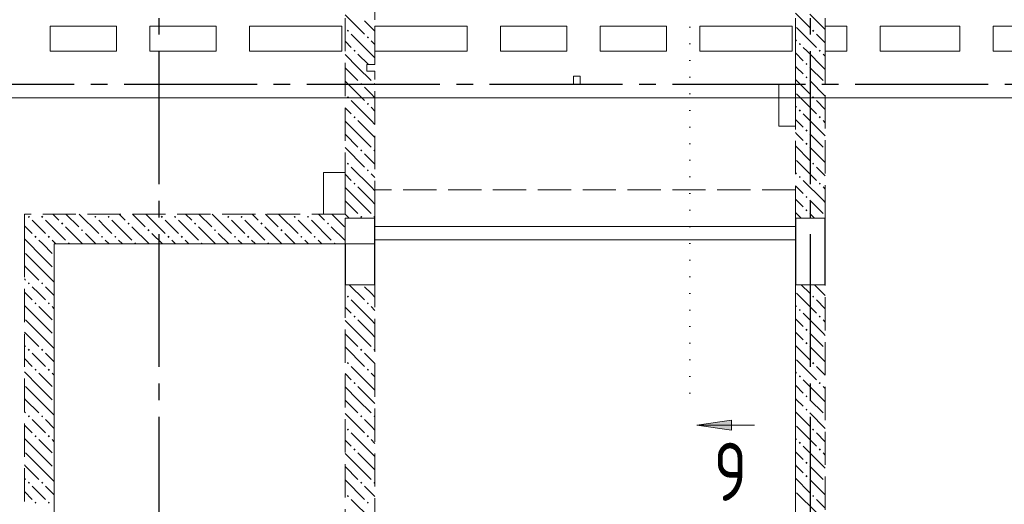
# Model space of a CAD drawing. Header units: millimetres. Extents: x 0 to 61017, y 0 to 42000.
# Tile 11 of 23: x 16882 to 22808, y 31773 to 34690. Entities that reach past the tile are written whole.
import ezdxf

# ---------------------------------------------------------------- set-up
doc = ezdxf.new("R2010")
doc.units = ezdxf.units.MM
for name, pattern in [('______2', [270, 200, -70]), ('______5', [1100, 800, -100, 100, -100]), ('______9', [100, 0, -100])]:
    doc.linetypes.add(name, pattern=pattern)
for name, color, linetype, lineweight in [('ЖБ Балка Вышележаща', 7, 'Continuous', 25), ('Макрос окна_ макрос двери', 7, 'Continuous', 18), ('Оси', 40, '______5', 18), ('Позиционная метка линия выноска', 7, 'Continuous', 13), ('Узлы символ', 7, 'Continuous', 25)]:
    doc.layers.add(name, color=color, linetype=linetype, lineweight=lineweight)
for name, color, linetype, lineweight, true_color in [('ЖБ Балка Нижележащая', 7, '______2', 25, 0x8c8cff), ('ЖБ Перекрытие верхний уровень', 7, 'Continuous', 25, 0xe0e0ff), ('ЖБ Стена верхний уровень', 7, 'Continuous', 25, 0x006e00)]:
    doc.layers.add(name, color=color, linetype=linetype, lineweight=lineweight, true_color=true_color)
doc.styles.add('ISOCPEUR', font='txt')

msp = doc.modelspace()

# ---------------------------------------------------------------- hatches: boundary and pattern name
at = {"layer": 'ЖБ Стена верхний уровень', "linetype": 'Continuous', "lineweight": 18, "transparency": 33554687}
for points in [[(18850.5, 34623.1), (18857, 34629.6), (18863.5, 34623.1), (18857, 34616.6)], [(21650.5, 34623.1), (21657, 34629.6), (21663.5, 34623.1), (21657, 34616.6)], [(18970.5, 34583.1), (18977, 34589.6), (18983.5, 34583.1), (18977, 34576.6)], [(21570.5, 34543.1), (21577, 34549.6), (21583.5, 34543.1), (21577, 34536.6)], [(18890.5, 34503.1), (18897, 34509.6), (18903.4, 34503.1), (18897, 34496.6)], [(21690.5, 34503.1), (21697, 34509.6), (21703.4, 34503.1), (21700.3, 34500), (21693.6, 34500)], [(21700.3, 34500), (21697, 34496.6), (21693.6, 34500)], [(21610.5, 34423.1), (21616.9, 34429.6), (21623.4, 34423.1), (21616.9, 34416.6)], [(21610.5, 34343.1), (21616.9, 34349.6), (21623.4, 34343.1), (21616.9, 34336.6)], [(18930.5, 34303.1), (18937, 34309.6), (18943.5, 34303.1), (18937, 34296.6)], [(19010.5, 34303.1), (19016.9, 34309.6), (19020, 34306.6), (19020, 34299.7), (19016.9, 34296.6)], [(18850.5, 34223.1), (18857, 34229.6), (18863.5, 34223.1), (18857, 34216.6)], [(21650.5, 34223.1), (21657, 34229.6), (21663.5, 34223.1), (21657, 34216.6)], [(18970.5, 34183.1), (18977, 34189.6), (18983.5, 34183.1), (18977, 34176.6)], [(21570.5, 34143.1), (21577, 34149.6), (21583.5, 34143.1), (21577, 34136.6)], [(18890.5, 34103.1), (18897, 34109.6), (18903.4, 34103.1), (18897, 34096.6)], [(21690.5, 34103.1), (21697, 34109.6), (21703.4, 34103.1), (21697, 34096.6)], [(21610.5, 34023.1), (21616.9, 34029.6), (21623.4, 34023.1), (21616.9, 34016.6)], [(18930.5, 33903.1), (18937, 33909.6), (18943.5, 33903.1), (18937, 33896.6)], [(19010.5, 33903.1), (19016.9, 33909.6), (19020, 33906.6), (19020, 33899.7), (19016.9, 33896.6)], [(21610.5, 33943.1), (21616.9, 33949.6), (21623.4, 33943.1), (21616.9, 33936.6)], [(18850.5, 33823.1), (18857, 33829.6), (18863.5, 33823.1), (18857, 33816.6)], [(18970.5, 33783.1), (18977, 33789.6), (18983.5, 33783.1), (18977, 33776.6)], [(21650.5, 33823.1), (21657, 33829.6), (21663.5, 33823.1), (21657, 33816.6)], [(21570.5, 33743.1), (21577, 33749.6), (21583.5, 33743.1), (21577, 33736.6)], [(18890.5, 33703.1), (18897, 33709.6), (18903.4, 33703.1), (18897, 33696.6)], [(21690.5, 33703.1), (21697, 33709.6), (21703.4, 33703.1), (21697, 33696.6)], [(21610.5, 33623.1), (21616.9, 33629.6), (21623.4, 33623.1), (21616.9, 33616.6)], [(21610.5, 33543.1), (21616.9, 33549.6), (21623.4, 33543.1), (21616.9, 33536.6)], [(16930.5, 33503.1), (16937, 33509.6), (16943.5, 33503.1), (16937, 33496.6)], [(17010.5, 33503.1), (17016.9, 33509.6), (17023.4, 33503.1), (17016.9, 33496.6)], [(17330.5, 33503.1), (17337, 33509.6), (17343.5, 33503.1), (17337, 33496.6)], [(17410.5, 33503.1), (17416.9, 33509.6), (17423.4, 33503.1), (17416.9, 33496.6)], [(17730.5, 33503.1), (17737, 33509.6), (17743.5, 33503.1), (17737, 33496.6)], [(17810.5, 33503.1), (17816.9, 33509.6), (17823.4, 33503.1), (17816.9, 33496.6)], [(18130.5, 33503.1), (18137, 33509.6), (18143.5, 33503.1), (18137, 33496.6)], [(18210.5, 33503.1), (18216.9, 33509.6), (18223.4, 33503.1), (18216.9, 33496.6)], [(18530.5, 33503.1), (18537, 33509.6), (18543.5, 33503.1), (18537, 33496.6)], [(18610.5, 33503.1), (18616.9, 33509.6), (18623.4, 33503.1), (18616.9, 33496.6)], [(18930.5, 33503.1), (18937, 33509.6), (18943.5, 33503.1), (18937, 33496.6)], [(19010.5, 33503.1), (19016.9, 33509.6), (19020, 33506.6), (19020, 33499.7), (19016.9, 33496.6)], [(17130.5, 33463.1), (17137, 33469.6), (17143.5, 33463.1), (17137, 33456.6)], [(17250.5, 33423.1), (17257, 33429.6), (17263.5, 33423.1), (17257, 33416.6)], [(17530.5, 33463.1), (17537, 33469.6), (17543.5, 33463.1), (17537, 33456.6)], [(17650.5, 33423.1), (17657, 33429.6), (17663.5, 33423.1), (17657, 33416.6)], [(17930.5, 33463.1), (17937, 33469.6), (17943.5, 33463.1), (17937, 33456.6)], [(18050.5, 33423.1), (18057, 33429.6), (18063.5, 33423.1), (18057, 33416.6)], [(18330.5, 33463.1), (18337, 33469.6), (18343.5, 33463.1), (18337, 33456.6)], [(18450.5, 33423.1), (18457, 33429.6), (18463.5, 33423.1), (18457, 33416.6)], [(18730.5, 33463.1), (18737, 33469.6), (18743.5, 33463.1), (18737, 33456.6)], [(16970.5, 33383.1), (16977, 33389.6), (16983.5, 33383.1), (16977, 33376.6)], [(17050.5, 33383.1), (17057, 33389.6), (17063.5, 33383.1), (17057, 33376.6)], [(17370.5, 33383.1), (17377, 33389.6), (17383.5, 33383.1), (17377, 33376.6)], [(17450.5, 33383.1), (17457, 33389.6), (17463.5, 33383.1), (17457, 33376.6)], [(17770.5, 33383.1), (17777, 33389.6), (17783.5, 33383.1), (17777, 33376.6)], [(17850.5, 33383.1), (17857, 33389.6), (17863.5, 33383.1), (17857, 33376.6)], [(18170.5, 33383.1), (18177, 33389.6), (18183.5, 33383.1), (18177, 33376.6)], [(18250.5, 33383.1), (18257, 33389.6), (18263.5, 33383.1), (18257, 33376.6)], [(18570.5, 33383.1), (18577, 33389.6), (18583.5, 33383.1), (18577, 33376.6)], [(18650.5, 33383.1), (18657, 33389.6), (18663.5, 33383.1), (18657, 33376.6)], [(17170.5, 33343.1), (17177, 33349.6), (17183.5, 33343.1), (17180.3, 33340), (17173.6, 33340)], [(17570.5, 33343.1), (17577, 33349.6), (17583.5, 33343.1), (17580.3, 33340), (17573.6, 33340)], [(17970.5, 33343.1), (17977, 33349.6), (17983.5, 33343.1), (17980.3, 33340), (17973.6, 33340)], [(18370.5, 33343.1), (18377, 33349.6), (18383.5, 33343.1), (18380.3, 33340), (18373.6, 33340)], [(18770.5, 33343.1), (18777, 33349.6), (18783.5, 33343.1), (18780.3, 33340), (18773.6, 33340)], [(16930.5, 33103.1), (16937, 33109.6), (16943.5, 33103.1), (16937, 33096.6)], [(17010.5, 33103.1), (17016.9, 33109.6), (17023.4, 33103.1), (17016.9, 33096.6)], [(18850.5, 33023.1), (18857, 33029.6), (18863.5, 33023.1), (18857, 33016.6)], [(21650.5, 33023.1), (21657, 33029.6), (21663.5, 33023.1), (21657, 33016.6)], [(16970.5, 32983.1), (16977, 32989.6), (16983.5, 32983.1), (16977, 32976.6)], [(17050.5, 32983.1), (17057, 32989.6), (17063.5, 32983.1), (17057, 32976.6)], [(18970.5, 32983.1), (18977, 32989.6), (18983.5, 32983.1), (18977, 32976.6)], [(21570.5, 32943.1), (21577, 32949.6), (21583.5, 32943.1), (21577, 32936.6)], [(18890.5, 32903.1), (18897, 32909.6), (18903.4, 32903.1), (18897, 32896.6)], [(21690.5, 32903.1), (21697, 32909.6), (21703.4, 32903.1), (21697, 32896.6)], [(21610.5, 32823.1), (21616.9, 32829.6), (21623.4, 32823.1), (21616.9, 32816.6)], [(21610.5, 32743.1), (21616.9, 32749.6), (21623.4, 32743.1), (21616.9, 32736.6)], [(16930.5, 32703.1), (16937, 32709.6), (16943.5, 32703.1), (16937, 32696.6)], [(17010.5, 32703.1), (17016.9, 32709.6), (17023.4, 32703.1), (17016.9, 32696.6)], [(18930.5, 32703.1), (18937, 32709.6), (18943.5, 32703.1), (18937, 32696.6)], [(19010.5, 32703.1), (19016.9, 32709.6), (19020, 32706.6), (19020, 32699.7), (19016.9, 32696.6)], [(18850.5, 32623.1), (18857, 32629.6), (18863.5, 32623.1), (18857, 32616.6)], [(21650.5, 32623.1), (21657, 32629.6), (21663.5, 32623.1), (21657, 32616.6)], [(16970.5, 32583.1), (16977, 32589.6), (16983.5, 32583.1), (16977, 32576.6)], [(17050.5, 32583.1), (17057, 32589.6), (17063.5, 32583.1), (17057, 32576.6)], [(18970.5, 32583.1), (18977, 32589.6), (18983.5, 32583.1), (18977, 32576.6)], [(21570.5, 32543.1), (21577, 32549.6), (21583.5, 32543.1), (21577, 32536.6)], [(18890.5, 32503.1), (18897, 32509.6), (18903.4, 32503.1), (18897, 32496.6)], [(21690.5, 32503.1), (21697, 32509.6), (21703.4, 32503.1), (21697, 32496.6)], [(21610.5, 32423.1), (21616.9, 32429.6), (21623.4, 32423.1), (21616.9, 32416.6)], [(16930.5, 32303.1), (16937, 32309.6), (16943.5, 32303.1), (16937, 32296.6)], [(17010.5, 32303.1), (17016.9, 32309.6), (17023.4, 32303.1), (17016.9, 32296.6)], [(18930.5, 32303.1), (18937, 32309.6), (18943.5, 32303.1), (18937, 32296.6)], [(19010.5, 32303.1), (19016.9, 32309.6), (19020, 32306.6), (19020, 32299.7), (19016.9, 32296.6)], [(21610.5, 32343.1), (21616.9, 32349.6), (21623.4, 32343.1), (21616.9, 32336.6)], [(16970.5, 32183.1), (16977, 32189.6), (16983.5, 32183.1), (16977, 32176.6)], [(17050.5, 32183.1), (17057, 32189.6), (17063.5, 32183.1), (17057, 32176.6)], [(18850.5, 32223.1), (18857, 32229.6), (18863.5, 32223.1), (18857, 32216.6)], [(18970.5, 32183.1), (18977, 32189.6), (18983.5, 32183.1), (18977, 32176.6)], [(21650.5, 32223.1), (21657, 32229.6), (21663.5, 32223.1), (21657, 32216.6)], [(21570.5, 32143.1), (21577, 32149.6), (21583.5, 32143.1), (21577, 32136.6)], [(18890.5, 32103.1), (18897, 32109.6), (18903.4, 32103.1), (18897, 32096.6)], [(21690.5, 32103.1), (21697, 32109.6), (21703.4, 32103.1), (21697, 32096.6)], [(21610.5, 32023.1), (21616.9, 32029.6), (21623.4, 32023.1), (21616.9, 32016.6)], [(21610.5, 31943.1), (21616.9, 31949.6), (21623.4, 31943.1), (21616.9, 31936.6)], [(16930.5, 31903.1), (16937, 31909.6), (16943.5, 31903.1), (16937, 31896.6)], [(17010.5, 31903.1), (17016.9, 31909.6), (17023.4, 31903.1), (17016.9, 31896.6)], [(18930.5, 31903.1), (18937, 31909.6), (18943.5, 31903.1), (18937, 31896.6)], [(19010.5, 31903.1), (19016.9, 31909.6), (19020, 31906.6), (19020, 31899.7), (19016.9, 31896.6)], [(18850.5, 31823.1), (18857, 31829.6), (18863.5, 31823.1), (18857, 31816.6)], [(21650.5, 31823.1), (21657, 31829.6), (21663.5, 31823.1), (21657, 31816.6)], [(16970.5, 31783.1), (16977, 31789.6), (16983.5, 31783.1), (16977, 31776.6)], [(17050.5, 31783.1), (17057, 31789.6), (17063.5, 31783.1), (17057, 31776.6)], [(18970.5, 31783.1), (18977, 31789.6), (18983.5, 31783.1), (18977, 31776.6)]]:
    msp.add_hatch(color=7, dxfattribs=at).paths.add_polyline_path(points, flags=16)
at = {"layer": 'Узлы символ', "linetype": 'Continuous', "lineweight": 13, "transparency": 33554687}
msp.add_hatch(color=7, dxfattribs=at).paths.add_polyline_path([(21166.4, 32218.9), (20956.3, 32249), (21166.4, 32278.9)], flags=16)

# ---------------------------------------------------------------- linework, layer by layer
at = {"layer": 'ЖБ Балка Вышележаща', "color": 7, "linetype": 'Continuous', "lineweight": 18, "transparency": 33554687}
for p, q in [((19020, 33445), (19020, 33365)), ((21550, 33365), (21550, 33445)), ((19020, 33365), (21550, 33365))]:
    msp.add_line(p, q, dxfattribs=at)
at = {"layer": 'ЖБ Балка Нижележащая', "color": 251, "linetype": '______2', "lineweight": 18, "true_color": 0x656565, "transparency": 33554687}
for p, q in [((21550, 33665), (19020, 33665)), ((19020, 33665), (19020, 33445)), ((21550, 33445), (21550, 33665))]:
    msp.add_line(p, q, dxfattribs=at)
at = {"layer": 'ЖБ Перекрытие верхний уровень', "color": 7, "linetype": 'Continuous', "lineweight": 18, "transparency": 33554687}
for p, q in [((17065, 34500), (17065, 34650)), ((17065, 34650), (17465, 34650)), ((17465, 34650), (17465, 34500)), ((17665, 34650), (18065, 34650)), ((17665, 34500), (17665, 34650)), ((18065, 34650), (18065, 34500)), ((18265, 34500), (18265, 34650)), ((18265, 34650), (18820, 34650)), ((18820, 34650), (18820, 34500)), ((19020, 34650), (19575, 34650)), ((19020, 34500), (19020, 34650)), ((19575, 34650), (19575, 34500)), ((19775, 34500), (19775, 34650)), ((19775, 34650), (20175, 34650)), ((20175, 34650), (20175, 34500)), ((20375, 34500), (20375, 34650)), ((20375, 34650), (20775, 34650)), ((20775, 34650), (20775, 34500)), ((20975, 34500), (20975, 34650)), ((20975, 34650), (21530, 34650)), ((21530, 34650), (21530, 34500)), ((21730, 34500), (21730, 34650)), ((21730, 34650), (21860, 34650)), ((21860, 34650), (21860, 34500)), ((22060, 34500), (22060, 34650)), ((22060, 34650), (22540, 34650)), ((22540, 34650), (22540, 34500)), ((22740, 34650), (23140, 34650)), ((22740, 34500), (22740, 34650)), ((17465, 34500), (17065, 34500)), ((18065, 34500), (17665, 34500)), ((18820, 34500), (18265, 34500)), ((19575, 34500), (19020, 34500)), ((20175, 34500), (19775, 34500)), ((20775, 34500), (20375, 34500)), ((21530, 34500), (20975, 34500)), ((21860, 34500), (21730, 34500)), ((22540, 34500), (22060, 34500)), ((23140, 34500), (22740, 34500)), ((20255, 34350), (20215, 34350)), ((20215, 34350), (20215, 34300)), ((20255, 34300), (20255, 34350)), ((20215, 34300), (20255, 34300)), ((21550, 34300), (21450, 34300)), ((21450, 34300), (21450, 34050)), ((21550, 34050), (21550, 34300)), ((21450, 34050), (21550, 34050)), ((18840, 33770), (18710, 33770)), ((18710, 33770), (18710, 33520)), ((18840, 33520), (18840, 33770)), ((18710, 33520), (18840, 33520)), ((19020, 33340), (19020, 33445)), ((19020, 33445), (21550, 33445)), ((21550, 33445), (21550, 29400)), ((17090, 28900), (17090, 33340)), ((17090, 33340), (19020, 33340))]:
    msp.add_line(p, q, dxfattribs=at)
at = {"layer": 'ЖБ Стена верхний уровень', "color": 251, "linetype": '______2', "lineweight": 13, "true_color": 0x656565, "transparency": 33554687}
for p, q in [((18840, 36320), (18840, 33520)), ((19020, 34420), (19020, 36320)), ((21550, 36320), (21550, 34500)), ((21730, 34500), (21730, 36320)), ((21550, 34500), (21550, 33495)), ((21730, 33495), (21730, 34500)), ((19020, 34420), (18970, 34420)), ((18970, 34420), (18970, 34380)), ((18970, 34380), (19020, 34380)), ((19020, 33520), (19020, 34380)), ((18840, 33520), (16910, 33520)), ((16910, 33520), (16910, 33340)), ((19020, 33495), (18840, 33495)), ((18840, 33495), (18840, 33480)), ((19020, 33495), (19020, 33520)), ((21730, 33495), (21550, 33495)), ((18840, 33480), (18840, 33340)), ((16910, 33340), (16910, 30802.5)), ((17090, 33340), (18840, 33340)), ((17090, 30802.5), (17090, 33340)), ((18840, 33095), (19020, 33095)), ((18840, 33095), (18840, 30800)), ((19020, 30800), (19020, 33095)), ((21550, 33095), (21730, 33095)), ((21550, 33095), (21550, 30660)), ((21730, 30660), (21730, 33095))]:
    msp.add_line(p, q, dxfattribs=at)
at = {"layer": 'ЖБ Стена верхний уровень', "color": 9, "linetype": 'Continuous', "lineweight": 18, "true_color": 0xc7c7c7, "transparency": 33554687}
for p, q in [((21550, 34730.1), (21637, 34643.1)), ((18840, 34720.1), (18957, 34603.1)), ((18997, 34643.1), (18957, 34683.1)), ((21637, 34723.1), (21730, 34630.1)), ((19020, 34620.1), (18997, 34643.1)), ((21557, 34643.1), (21677, 34523.1)), ((18840, 34560.1), (18877, 34523.1)), ((18997, 34483.1), (18877, 34603.1)), ((18997, 34563.1), (19020, 34540.1)), ((21550, 34570.1), (21557, 34563.1)), ((21730, 34550.1), (21677, 34603.1)), ((21550, 34490.1), (21597, 34443.1)), ((21620.1, 34500), (21597, 34523.1)), ((21716.9, 34403.1), (21620.1, 34500)), ((18916.9, 34403.1), (18840, 34480.1)), ((18916.9, 34483.1), (18980.1, 34420)), ((18997, 34483.1), (19020, 34460.1)), ((21716.9, 34483.1), (21730, 34470.1)), ((18840, 34400.1), (18916.9, 34323.1)), ((18916.9, 34403.1), (18997, 34323.1)), ((21557, 34403.1), (21550, 34410.1)), ((21597, 34363.1), (21557, 34403.1)), ((21637, 34403.1), (21716.9, 34323.1)), ((21716.9, 34403.1), (21730, 34390.1)), ((18840, 34320.1), (18957, 34203.1)), ((21550, 34330.1), (21637, 34243.1)), ((21637, 34323.1), (21730, 34230.1)), ((18997, 34243.1), (18957, 34283.1)), ((18997, 34083.1), (18877, 34203.1)), ((19020, 34220.1), (18997, 34243.1)), ((21557, 34243.1), (21677, 34123.1)), ((21730, 34150.1), (21677, 34203.1)), ((18840, 34160.1), (18877, 34123.1)), ((18997, 34163.1), (19020, 34140.1)), ((21550, 34170.1), (21557, 34163.1)), ((18916.9, 34003.1), (18840, 34080.1)), ((18916.9, 34083.1), (18997, 34003.1)), ((18997, 34083.1), (19020, 34060.1)), ((21550, 34090.1), (21597, 34043.1)), ((21716.9, 34003.1), (21597, 34123.1)), ((21716.9, 34083.1), (21730, 34070.1)), ((18840, 34000.1), (18916.9, 33923.1)), ((18916.9, 34003.1), (18997, 33923.1)), ((18997, 34003.1), (19020, 33980.1)), ((21557, 34003.1), (21550, 34010.1)), ((21597, 33963.1), (21557, 34003.1)), ((21637, 34003.1), (21716.9, 33923.1)), ((21716.9, 34003.1), (21730, 33990.1)), ((18840, 33920.1), (18957, 33803.1)), ((21550, 33930.1), (21637, 33843.1)), ((21637, 33923.1), (21730, 33830.1)), ((18997, 33843.1), (18957, 33883.1)), ((19020, 33820.1), (18997, 33843.1)), ((21557, 33843.1), (21677, 33723.1)), ((18997, 33683.1), (18877, 33803.1)), ((21730, 33750.1), (21677, 33803.1)), ((18840, 33760.1), (18877, 33723.1)), ((18997, 33763.1), (19020, 33740.1)), ((21550, 33770.1), (21557, 33763.1)), ((21716.9, 33603.1), (21597, 33723.1)), ((18916.9, 33603.1), (18840, 33680.1)), ((18916.9, 33683.1), (18997, 33603.1)), ((18997, 33683.1), (19020, 33660.1)), ((21550, 33690.1), (21597, 33643.1)), ((21716.9, 33683.1), (21730, 33670.1)), ((18840, 33600.1), (18916.9, 33523.1)), ((18916.9, 33603.1), (18997, 33523.1)), ((18997, 33603.1), (19020, 33580.1)), ((21557, 33603.1), (21550, 33610.1)), ((21597, 33563.1), (21557, 33603.1)), ((21637, 33603.1), (21716.9, 33523.1)), ((21716.9, 33603.1), (21730, 33590.1)), ((16997, 33443.1), (16957, 33483.1)), ((17037, 33483.1), (17157, 33363.1)), ((17080.1, 33520), (17116.9, 33483.1)), ((17160.1, 33520), (17237, 33443.1)), ((17240.1, 33520), (17357, 33403.1)), ((17397, 33443.1), (17357, 33483.1)), ((17437, 33483.1), (17557, 33363.1)), ((17480.1, 33520), (17516.9, 33483.1)), ((17560.1, 33520), (17637, 33443.1)), ((17640.1, 33520), (17757, 33403.1)), ((17797, 33443.1), (17757, 33483.1)), ((17837, 33483.1), (17957, 33363.1)), ((17880.1, 33520), (17916.9, 33483.1)), ((17960.1, 33520), (18037, 33443.1)), ((18040.1, 33520), (18157, 33403.1)), ((18197, 33443.1), (18157, 33483.1)), ((18237, 33483.1), (18357, 33363.1)), ((18280.1, 33520), (18316.9, 33483.1)), ((18360.1, 33520), (18437, 33443.1)), ((18440.1, 33520), (18557, 33403.1)), ((18597, 33443.1), (18557, 33483.1)), ((18637, 33483.1), (18757, 33363.1)), ((18680.1, 33520), (18716.9, 33483.1)), ((18760.1, 33520), (18837, 33443.1)), ((18840, 33520.1), (18840.1, 33520)), ((18840.1, 33520), (18865.1, 33495)), ((21550, 33530.1), (21585.1, 33495)), ((21637, 33523.1), (21665.1, 33495)), ((16910, 33450.1), (16957, 33403.1)), ((17037, 33403.1), (16997, 33443.1)), ((17157, 33443.1), (17260.1, 33340)), ((17437, 33403.1), (17397, 33443.1)), ((17557, 33443.1), (17660.1, 33340)), ((17837, 33403.1), (17797, 33443.1)), ((17957, 33443.1), (18060.1, 33340)), ((18237, 33403.1), (18197, 33443.1)), ((18357, 33443.1), (18460.1, 33340)), ((18637, 33403.1), (18597, 33443.1)), ((18757, 33443.1), (18840, 33360.1)), ((16940.1, 33340), (16910, 33370.1)), ((16997, 33363.1), (17020.1, 33340)), ((17077, 33363.1), (17100.1, 33340)), ((17340.1, 33340), (17277, 33403.1)), ((17397, 33363.1), (17420.1, 33340)), ((17477, 33363.1), (17500.1, 33340)), ((17740.1, 33340), (17677, 33403.1)), ((17797, 33363.1), (17820.1, 33340)), ((17877, 33363.1), (17900.1, 33340)), ((18140.1, 33340), (18077, 33403.1)), ((18197, 33363.1), (18220.1, 33340)), ((18277, 33363.1), (18300.1, 33340)), ((18540.1, 33340), (18477, 33403.1)), ((18597, 33363.1), (18620.1, 33340)), ((18677, 33363.1), (18700.1, 33340)), ((16997, 33283.1), (16940.1, 33340)), ((17020.1, 33340), (17077, 33283.1)), ((16916.9, 33283.1), (16997, 33203.1)), ((16997, 33283.1), (17077, 33203.1)), ((16916.9, 33203.1), (16910, 33210.1)), ((16916.9, 33203.1), (16997, 33123.1)), ((16997, 33203.1), (17090, 33110.1)), ((16910, 33130.1), (16916.9, 33123.1)), ((16997, 33043.1), (16957, 33083.1)), ((17037, 33083.1), (17090, 33030.1)), ((18865.1, 33095), (18957, 33003.1)), ((18997, 33043.1), (18957, 33083.1)), ((21585.1, 33095), (21637, 33043.1)), ((16910, 33050.1), (16957, 33003.1)), ((17037, 33003.1), (16997, 33043.1)), ((19020, 33020.1), (18997, 33043.1)), ((21557, 33043.1), (21677, 32923.1)), ((16997, 32883.1), (16910, 32970.1)), ((16997, 32963.1), (17077, 32883.1)), ((17077, 32963.1), (17090, 32950.1)), ((18840, 32960.1), (18877, 32923.1)), ((18997, 32883.1), (18877, 33003.1)), ((18997, 32963.1), (19020, 32940.1)), ((21550, 32970.1), (21557, 32963.1)), ((21550, 32890.1), (21597, 32843.1)), ((21716.9, 32803.1), (21597, 32923.1)), ((16916.9, 32883.1), (16997, 32803.1)), ((16997, 32883.1), (17077, 32803.1)), ((18916.9, 32803.1), (18840, 32880.1)), ((18916.9, 32883.1), (18997, 32803.1)), ((18997, 32883.1), (19020, 32860.1)), ((16916.9, 32803.1), (16910, 32810.1)), ((16916.9, 32803.1), (16997, 32723.1)), ((16997, 32803.1), (17090, 32710.1)), ((18840, 32800.1), (18916.9, 32723.1)), ((18916.9, 32803.1), (18997, 32723.1)), ((18997, 32803.1), (19020, 32780.1)), ((21557, 32803.1), (21550, 32810.1)), ((21597, 32763.1), (21557, 32803.1)), ((21637, 32803.1), (21716.9, 32723.1)), ((16910, 32730.1), (16916.9, 32723.1)), ((18840, 32720.1), (18957, 32603.1)), ((21550, 32730.1), (21637, 32643.1)), ((16997, 32643.1), (16957, 32683.1)), ((17037, 32683.1), (17090, 32630.1)), ((18997, 32643.1), (18957, 32683.1)), ((16910, 32650.1), (16957, 32603.1)), ((17037, 32603.1), (16997, 32643.1)), ((18997, 32483.1), (18877, 32603.1)), ((19020, 32620.1), (18997, 32643.1)), ((21557, 32643.1), (21677, 32523.1)), ((16997, 32483.1), (16910, 32570.1)), ((16997, 32563.1), (17077, 32483.1)), ((17077, 32563.1), (17090, 32550.1)), ((18840, 32560.1), (18877, 32523.1)), ((18997, 32563.1), (19020, 32540.1)), ((21550, 32570.1), (21557, 32563.1)), ((16916.9, 32483.1), (16997, 32403.1)), ((16997, 32483.1), (17077, 32403.1)), ((18916.9, 32403.1), (18840, 32480.1)), ((18916.9, 32483.1), (18997, 32403.1)), ((18997, 32483.1), (19020, 32460.1)), ((21550, 32490.1), (21597, 32443.1)), ((21716.9, 32403.1), (21597, 32523.1)), ((16916.9, 32403.1), (16910, 32410.1)), ((16916.9, 32403.1), (16997, 32323.1)), ((16997, 32403.1), (17090, 32310.1)), ((18840, 32400.1), (18916.9, 32323.1)), ((18916.9, 32403.1), (18997, 32323.1)), ((18997, 32403.1), (19020, 32380.1)), ((21557, 32403.1), (21550, 32410.1)), ((21597, 32363.1), (21557, 32403.1)), ((21637, 32403.1), (21716.9, 32323.1)), ((16910, 32330.1), (16916.9, 32323.1)), ((18840, 32320.1), (18957, 32203.1)), ((21550, 32330.1), (21637, 32243.1)), ((16910, 32250.1), (16957, 32203.1)), ((16997, 32243.1), (16957, 32283.1)), ((17037, 32203.1), (16997, 32243.1)), ((17037, 32283.1), (17090, 32230.1)), ((18997, 32243.1), (18957, 32283.1)), ((19020, 32220.1), (18997, 32243.1)), ((21557, 32243.1), (21677, 32123.1)), ((18997, 32083.1), (18877, 32203.1)), ((16997, 32083.1), (16910, 32170.1)), ((16997, 32163.1), (17077, 32083.1)), ((17077, 32163.1), (17090, 32150.1)), ((18840, 32160.1), (18877, 32123.1)), ((18997, 32163.1), (19020, 32140.1)), ((21550, 32170.1), (21557, 32163.1)), ((21716.9, 32003.1), (21597, 32123.1)), ((16916.9, 32083.1), (16997, 32003.1)), ((16997, 32083.1), (17077, 32003.1)), ((18916.9, 32003.1), (18840, 32080.1)), ((18916.9, 32083.1), (18997, 32003.1)), ((18997, 32083.1), (19020, 32060.1)), ((21550, 32090.1), (21597, 32043.1)), ((16916.9, 32003.1), (16910, 32010.1)), ((16916.9, 32003.1), (16997, 31923.1)), ((16997, 32003.1), (17090, 31910.1)), ((18840, 32000.1), (18916.9, 31923.1)), ((18916.9, 32003.1), (18997, 31923.1)), ((18997, 32003.1), (19020, 31980.1)), ((21557, 32003.1), (21550, 32010.1)), ((21597, 31963.1), (21557, 32003.1)), ((21637, 32003.1), (21716.9, 31923.1)), ((16910, 31930.1), (16916.9, 31923.1)), ((16997, 31843.1), (16957, 31883.1)), ((17037, 31883.1), (17090, 31830.1)), ((18840, 31920.1), (18957, 31803.1)), ((18997, 31843.1), (18957, 31883.1)), ((21550, 31930.1), (21637, 31843.1)), ((16910, 31850.1), (16957, 31803.1)), ((17037, 31803.1), (16997, 31843.1)), ((19020, 31820.1), (18997, 31843.1)), ((21557, 31843.1), (21677, 31723.1)), ((18997, 31683.1), (18877, 31803.1))]:
    msp.add_line(p, q, dxfattribs=at)
for points in [[(21665.1, 33095), (21730, 33030.1), (21730, 33030.1), (21730, 33030.1), (21730, 33030.1)], [(21730, 32950.1), (21730, 32950.1), (21730, 32950.1), (21730, 32950.1), (21677, 33003.1)], [(21716.9, 32883.1), (21730, 32870.1), (21730, 32870.1), (21730, 32870.1), (21730, 32870.1)], [(21716.9, 32803.1), (21730, 32790.1), (21730, 32790.1), (21730, 32790.1), (21730, 32790.1)], [(21637, 32723.1), (21730, 32630.1), (21730, 32630.1), (21730, 32630.1), (21730, 32630.1)], [(21730, 32550.1), (21730, 32550.1), (21730, 32550.1), (21730, 32550.1), (21677, 32603.1)], [(21716.9, 32483.1), (21730, 32470.1), (21730, 32470.1), (21730, 32470.1), (21730, 32470.1)], [(21716.9, 32403.1), (21730, 32390.1), (21730, 32390.1), (21730, 32390.1), (21730, 32390.1)], [(21637, 32323.1), (21730, 32230.1), (21730, 32230.1), (21730, 32230.1), (21730, 32230.1)], [(21730, 32150.1), (21730, 32150.1), (21730, 32150.1), (21730, 32150.1), (21677, 32203.1)], [(21716.9, 32083.1), (21730, 32070.1), (21730, 32070.1), (21730, 32070.1), (21730, 32070.1)], [(21716.9, 32003.1), (21730, 31990.1), (21730, 31990.1), (21730, 31990.1), (21730, 31990.1)], [(21637, 31923.1), (21730, 31830.1), (21730, 31830.1), (21730, 31830.1), (21730, 31830.1)], [(21730, 31750.1), (21730, 31750.1), (21730, 31750.1), (21730, 31750.1), (21677, 31803.1)]]:
    msp.add_lwpolyline(points, dxfattribs=at)
at = {"layer": 'Макрос окна_ макрос двери', "color": 7, "linetype": 'Continuous', "lineweight": -3, "transparency": 33554687}
for p, q in [((19020, 33095), (19020, 33495)), ((21550, 33495), (21550, 33095)), ((21730, 33095), (21730, 33495)), ((18840, 33340), (18840, 33095))]:
    msp.add_line(p, q, dxfattribs=at)
at = {"layer": 'Оси', "color": 8, "linetype": '______5', "lineweight": -3, "transparency": 33554687}
for p, q in [((21640, 40000), (21640, 16970)), ((17720, 38900), (17720, 16970)), ((50210, 34300), (4600, 34300)), ((50210, 34300), (4600, 34300))]:
    msp.add_line(p, q, dxfattribs=at)
at = {"layer": 'Позиционная метка линия выноска', "color": 251, "linetype": 'Continuous', "lineweight": 13, "true_color": 0x494949, "transparency": 33554687}
msp.add_lwpolyline([(49330, 34220), (7380, 34220), (7380, 28539.8), (7980, 28539.8), (7980, 26939.8), (7380, 26939.8), (7380, 21450)], dxfattribs=at)
at = {"layer": 'Узлы символ', "color": 7, "linetype": '______9', "lineweight": 13, "transparency": 33554687}
msp.add_line((20914.6, 32442.2), (20914.6, 35731.4), dxfattribs=at)
at = {"layer": 'Узлы символ', "color": 7, "linetype": 'Continuous', "lineweight": 13, "transparency": 33554687}
for p, q in [((20956.3, 32249), (21166.4, 32278.9)), ((20956.3, 32249), (21303.9, 32249)), ((20956.3, 32249), (20956.3, 32249)), ((20956.3, 32249), (20956.3, 32249)), ((20956.3, 32249), (20956.3, 32249)), ((21166.4, 32218.9), (20956.3, 32249)), ((21166.4, 32278.9), (21166.4, 32218.9)), ((21166.4, 32249), (21181.3, 32249))]:
    msp.add_line(p, q, dxfattribs=at)

# ---------------------------------------------------------------- texts
at = {"layer": 'Узлы символ', "color": 7, "linetype": 'Continuous', "lineweight": 35, "transparency": 33554687, "insert": (21058.9, 31793.9), "char_height": 350, "width": 380.8, "attachment_point": 7, "style": 'ISOCPEUR'}
msp.add_mtext('\\W0.78;9', dxfattribs=at)

doc.saveas('drawing.dxf')
